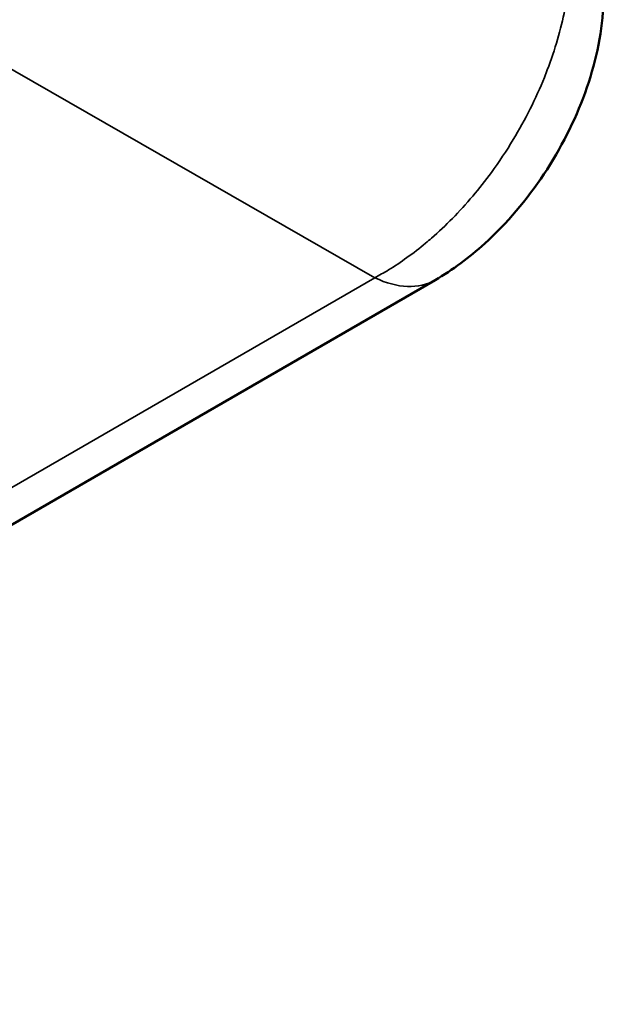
# Model space of a CAD drawing. Header units: millimetres. Extents: x 50 to 3176, y 50 to 2109.
# Tile 85 of 256: x 595 to 599, y 346 to 353. Entities that reach past the tile are written whole.
import ezdxf

# ---------------------------------------------------------------- set-up
doc = ezdxf.new("R2010")
doc.units = ezdxf.units.MM
doc.header["$LTSCALE"] = 10
doc.layers.add('Visible (ISO)', color=7, linetype='Continuous', lineweight=50)
doc.layers.add('Visible Narrow (ISO)', color=7, linetype='Continuous', lineweight=35)

msp = doc.modelspace()

# ---------------------------------------------------------------- linework, layer by layer
at = {"layer": 'Visible (ISO)'}
msp.add_line((597.932, 351.0159), (564.6862, 331.8215), dxfattribs=at)
msp.add_open_spline([(599.1561, 353.0029), (599.1441, 352.7945), (599.097, 352.5824), (598.9491, 352.1734), (598.8463, 351.9715), (598.6006, 351.6005), (598.4544, 351.4272), (598.181, 351.1796), (598.0598, 351.0897), (597.932, 351.0159)], degree=3, knots=[0, 0, 0, 0, 0.0661012, 0.0661012, 0.1326345, 0.1326345, 0.1996478, 0.1996478, 0.2463164, 0.2463164, 0.2463164, 0.2463164], dxfattribs=at)
at = {"layer": 'Visible Narrow (ISO)'}
for p in [(594.2207, 352.91), (564.6862, 332.0916)]:
    msp.add_line(p, (597.4937, 351.033), dxfattribs=at)
msp.add_ellipse((597.432, 351.882), major_axis=(0.5, -0.866), ratio=0.57735, start_param=5.585052, end_param=6.283046, dxfattribs=at)
msp.add_open_spline([(598.9234, 353.4032), (598.9228, 353.3517), (598.9201, 353.2991), (598.9154, 353.2457), (598.9106, 353.1913), (598.9037, 353.136), (598.8947, 353.0801), (598.888, 353.0387), (598.8801, 352.997), (598.8711, 352.9552), (598.8557, 352.8836), (598.837, 352.8114), (598.8151, 352.7392), (598.7926, 352.665), (598.7668, 352.5907), (598.7377, 352.5168), (598.7342, 352.508), (598.7307, 352.4991), (598.7272, 352.4903), (598.6959, 352.413), (598.6613, 352.3362), (598.6234, 352.2605), (598.5855, 352.1849), (598.5444, 352.1103), (598.5005, 352.0376), (598.4509, 351.9554), (598.3977, 351.8755), (598.3415, 351.7987), (598.2981, 351.7394), (598.2529, 351.6821), (598.2062, 351.6269), (598.1584, 351.5704), (598.109, 351.5163), (598.0584, 351.4648), (598.0089, 351.4145), (597.9582, 351.3667), (597.9065, 351.3217), (597.8921, 351.3091), (597.8777, 351.2968), (597.8632, 351.2848), (597.8185, 351.2475), (597.7731, 351.2123), (597.7274, 351.1794), (597.6826, 351.1472), (597.6374, 351.1172), (597.592, 351.0894), (597.5593, 351.0694), (597.5265, 351.0506), (597.4937, 351.033)], degree=3, knots=[0, 0, 0, 0, 0.0600023, 0.0600023, 0.0600023, 0.1212796, 0.1212796, 0.1212796, 0.1666667, 0.1666667, 0.1666667, 0.2442364, 0.2442364, 0.2442364, 0.3238242, 0.3238242, 0.3238242, 0.3333333, 0.3333333, 0.3333333, 0.4166667, 0.4166667, 0.4166667, 0.5, 0.5, 0.5, 0.594115, 0.594115, 0.594115, 0.6666667, 0.6666667, 0.6666667, 0.7408064, 0.7408064, 0.7408064, 0.813211, 0.813211, 0.813211, 0.8333333, 0.8333333, 0.8333333, 0.8954304, 0.8954304, 0.8954304, 0.9562112, 0.9562112, 0.9562112, 1, 1, 1, 1], dxfattribs=at)

doc.saveas('drawing.dxf')
